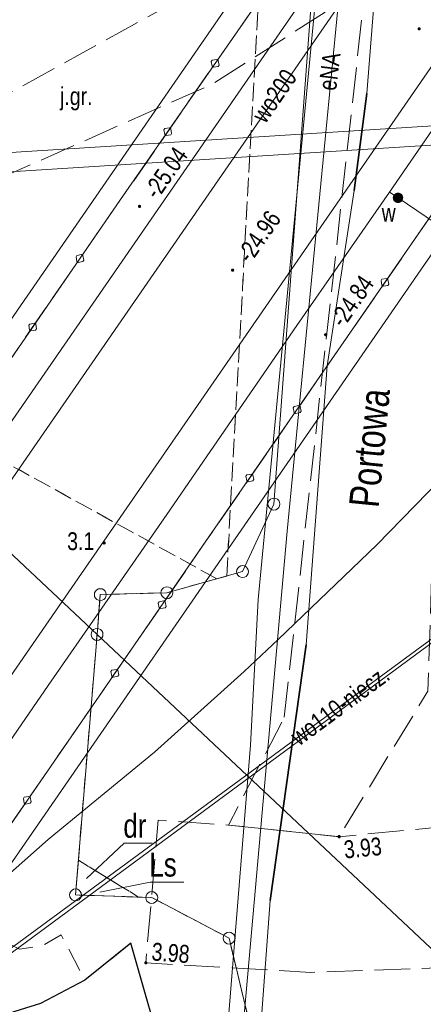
# Model space of a CAD drawing. Header units: metres. Extents: x 5450672 to 5451002, y 5973437 to 5973741.
# Tile 15 of 54: x 5450779 to 5450796, y 5973546 to 5973587. Entities that reach past the tile are written whole.
import ezdxf
from ezdxf.enums import TextEntityAlignment as Align

# ---------------------------------------------------------------- set-up
doc = ezdxf.new("R2010")
doc.units = ezdxf.units.M
for name, pattern in [('L_0_03', [1, 0.5, -0.5]), ('L_0_04', [1.5, 1, -0.5]), ('L_0_06', [2, 1.5, -0.5])]:
    doc.linetypes.add(name, pattern=pattern)
for name, color, linetype, lineweight in [('GELULI_O', 7, 'CONTINUOUS', 18), ('GEPPGD', 7, 'CONTINUOUS', 18), ('GESDZI', 7, 'CONTINUOUS', 18), ('GESKKL', 82, 'CONTINUOUS', 18), ('GESKKL_O', 82, 'CONTINUOUS', 18), ('GESUZY', 96, 'CONTINUOUS', 18), ('GESUZY_O', 96, 'CONTINUOUS', 18), ('GSLKBA', 7, 'CONTINUOUS', 18), ('GSLKRW', 7, 'CONTINUOUS', 25), ('GSPWPN', 7, 'CONTINUOUS', 13), ('GSPWPN_O', 7, 'CONTINUOUS', 13), ('GSPWPS', 7, 'CONTINUOUS', 13), ('GSPWPS_O', 7, 'CONTINUOUS', 13), ('GSSINK', 7, 'CONTINUOUS', 18), ('GSSKOA', 7, 'CONTINUOUS', 18), ('GSSKOA_O', 7, 'CONTINUOUS', 18), ('GSSKOD', 7, 'CONTINUOUS', 18), ('GULEPR', 1, 'CONTINUOUS', 18), ('GULEPR_O', 1, 'CONTINUOUS', 18), ('GULKPR', 36, 'CONTINUOUS', 18), ('GULLOB', 7, 'CONTINUOUS', 35), ('GULSPR', 7, 'CONTINUOUS', 18), ('GULWPR', 5, 'CONTINUOUS', 18), ('GULWPR_O', 5, 'CONTINUOUS', 18), ('GUPWZA', 5, 'CONTINUOUS', 18), ('GUPWZA_O', 5, 'CONTINUOUS', 18)]:
    doc.layers.add(name, color=color, linetype=linetype, lineweight=lineweight)
doc.styles.add('Arial', font='Arial.ttf')

msp = doc.modelspace()

# ---------------------------------------------------------------- hatches: boundary and pattern name
at = {"layer": 'GSPWPN', "linetype": 'Continuous', "lineweight": 13, "true_color": 0x000000}
for points in [[(5450795.917, 5973586.672), (5450795.921, 5973586.683), (5450795.928, 5973586.692), (5450795.938, 5973586.699), (5450795.948, 5973586.703), (5450795.96, 5973586.705), (5450795.972, 5973586.703), (5450795.982, 5973586.699), (5450795.992, 5973586.692), (5450795.999, 5973586.683), (5450796.003, 5973586.672), (5450796.005, 5973586.66), (5450796.003, 5973586.648), (5450795.999, 5973586.638), (5450795.992, 5973586.628), (5450795.982, 5973586.621), (5450795.972, 5973586.617), (5450795.96, 5973586.615), (5450795.948, 5973586.617), (5450795.938, 5973586.621), (5450795.928, 5973586.628), (5450795.921, 5973586.638), (5450795.917, 5973586.648), (5450795.915, 5973586.66)], [(5450782.677, 5973565.042), (5450782.681, 5973565.052), (5450782.688, 5973565.062), (5450782.697, 5973565.069), (5450782.708, 5973565.073), (5450782.72, 5973565.075), (5450782.732, 5973565.073), (5450782.742, 5973565.069), (5450782.752, 5973565.062), (5450782.759, 5973565.052), (5450782.763, 5973565.042), (5450782.765, 5973565.03), (5450782.763, 5973565.018), (5450782.759, 5973565.007), (5450782.752, 5973564.998), (5450782.742, 5973564.991), (5450782.732, 5973564.987), (5450782.72, 5973564.985), (5450782.708, 5973564.987), (5450782.697, 5973564.991), (5450782.688, 5973564.998), (5450782.681, 5973565.007), (5450782.677, 5973565.018), (5450782.675, 5973565.03)]]:
    msp.add_hatch(color=18, dxfattribs=at).paths.add_polyline_path(points)
at = {"layer": 'GSPWPS', "linetype": 'Continuous', "lineweight": 13, "true_color": 0x000000}
for points in [[(5450784.167, 5973579.202), (5450784.171, 5973579.213), (5450784.178, 5973579.222), (5450784.188, 5973579.229), (5450784.198, 5973579.233), (5450784.21, 5973579.235), (5450784.222, 5973579.233), (5450784.232, 5973579.229), (5450784.242, 5973579.222), (5450784.249, 5973579.213), (5450784.253, 5973579.202), (5450784.255, 5973579.19), (5450784.253, 5973579.178), (5450784.249, 5973579.168), (5450784.242, 5973579.158), (5450784.232, 5973579.151), (5450784.222, 5973579.147), (5450784.21, 5973579.145), (5450784.198, 5973579.147), (5450784.188, 5973579.151), (5450784.178, 5973579.158), (5450784.171, 5973579.168), (5450784.167, 5973579.178), (5450784.165, 5973579.19)], [(5450788.077, 5973576.522), (5450788.081, 5973576.532), (5450788.088, 5973576.542), (5450788.098, 5973576.549), (5450788.108, 5973576.553), (5450788.12, 5973576.555), (5450788.132, 5973576.553), (5450788.143, 5973576.549), (5450788.152, 5973576.542), (5450788.159, 5973576.532), (5450788.163, 5973576.522), (5450788.165, 5973576.51), (5450788.163, 5973576.498), (5450788.159, 5973576.487), (5450788.152, 5973576.478), (5450788.143, 5973576.471), (5450788.132, 5973576.467), (5450788.12, 5973576.465), (5450788.108, 5973576.467), (5450788.098, 5973576.471), (5450788.088, 5973576.478), (5450788.081, 5973576.487), (5450788.077, 5973576.498), (5450788.075, 5973576.51)], [(5450791.987, 5973573.802), (5450791.991, 5973573.812), (5450791.998, 5973573.822), (5450792.008, 5973573.829), (5450792.018, 5973573.833), (5450792.03, 5973573.835), (5450792.042, 5973573.833), (5450792.053, 5973573.829), (5450792.062, 5973573.822), (5450792.069, 5973573.812), (5450792.073, 5973573.802), (5450792.075, 5973573.79), (5450792.073, 5973573.778), (5450792.069, 5973573.768), (5450792.062, 5973573.758), (5450792.053, 5973573.751), (5450792.042, 5973573.747), (5450792.03, 5973573.745), (5450792.018, 5973573.747), (5450792.008, 5973573.751), (5450791.998, 5973573.758), (5450791.991, 5973573.768), (5450791.987, 5973573.778), (5450791.985, 5973573.79)], [(5450792.553, 5973552.686), (5450792.557, 5973552.696), (5450792.564, 5973552.706), (5450792.573, 5973552.713), (5450792.584, 5973552.717), (5450792.596, 5973552.719), (5450792.608, 5973552.717), (5450792.618, 5973552.713), (5450792.628, 5973552.706), (5450792.635, 5973552.696), (5450792.639, 5973552.686), (5450792.641, 5973552.674), (5450792.639, 5973552.662), (5450792.635, 5973552.651), (5450792.628, 5973552.642), (5450792.618, 5973552.635), (5450792.608, 5973552.631), (5450792.596, 5973552.629), (5450792.584, 5973552.631), (5450792.573, 5973552.635), (5450792.564, 5973552.642), (5450792.557, 5973552.651), (5450792.553, 5973552.662), (5450792.551, 5973552.674)], [(5450784.427, 5973547.377), (5450784.431, 5973547.388), (5450784.438, 5973547.397), (5450784.448, 5973547.404), (5450784.458, 5973547.408), (5450784.47, 5973547.41), (5450784.482, 5973547.408), (5450784.493, 5973547.404), (5450784.502, 5973547.397), (5450784.509, 5973547.388), (5450784.513, 5973547.377), (5450784.515, 5973547.365), (5450784.513, 5973547.353), (5450784.509, 5973547.343), (5450784.502, 5973547.333), (5450784.493, 5973547.326), (5450784.482, 5973547.322), (5450784.47, 5973547.32), (5450784.458, 5973547.322), (5450784.448, 5973547.326), (5450784.438, 5973547.333), (5450784.431, 5973547.343), (5450784.427, 5973547.353), (5450784.425, 5973547.365)]]:
    msp.add_hatch(color=18, dxfattribs=at).paths.add_polyline_path(points)
at = {"layer": 'GUPWZA', "linetype": 'Continuous', "lineweight": 18, "true_color": 0x0000ff}
msp.add_hatch(color=5, dxfattribs=at).paths.add_polyline_path([(5450794.877, 5973579.602), (5450794.897, 5973579.65), (5450794.929, 5973579.691), (5450794.97, 5973579.723), (5450795.018, 5973579.743), (5450795.07, 5973579.75), (5450795.122, 5973579.743), (5450795.17, 5973579.723), (5450795.211, 5973579.691), (5450795.243, 5973579.65), (5450795.263, 5973579.602), (5450795.27, 5973579.55), (5450795.263, 5973579.498), (5450795.243, 5973579.45), (5450795.211, 5973579.409), (5450795.17, 5973579.377), (5450795.122, 5973579.357), (5450795.07, 5973579.35), (5450795.018, 5973579.357), (5450794.97, 5973579.377), (5450794.929, 5973579.409), (5450794.897, 5973579.45), (5450794.877, 5973579.498), (5450794.87, 5973579.55)])

# ---------------------------------------------------------------- linework, layer by layer
at = {"layer": 'GEPPGD', "color": 7, "linetype": 'Continuous', "lineweight": 18, "flags": 128}
for points in [[(5450789.855, 5973566.915), (5450789.933, 5973566.903), (5450790.002, 5973566.867), (5450790.058, 5973566.812), (5450790.093, 5973566.742), (5450790.105, 5973566.665), (5450790.093, 5973566.588), (5450790.058, 5973566.518), (5450790.002, 5973566.463), (5450789.933, 5973566.427), (5450789.855, 5973566.415), (5450789.778, 5973566.427), (5450789.709, 5973566.463), (5450789.653, 5973566.518), (5450789.618, 5973566.588), (5450789.605, 5973566.665), (5450789.618, 5973566.742), (5450789.653, 5973566.812), (5450789.709, 5973566.867), (5450789.778, 5973566.903)], [(5450788.535, 5973564.077), (5450788.612, 5973564.064), (5450788.682, 5973564.029), (5450788.737, 5973563.973), (5450788.773, 5973563.904), (5450788.785, 5973563.827), (5450788.773, 5973563.749), (5450788.737, 5973563.68), (5450788.682, 5973563.624), (5450788.612, 5973563.589), (5450788.535, 5973563.577), (5450788.458, 5973563.589), (5450788.388, 5973563.624), (5450788.333, 5973563.68), (5450788.297, 5973563.749), (5450788.285, 5973563.827), (5450788.297, 5973563.904), (5450788.333, 5973563.973), (5450788.388, 5973564.029), (5450788.458, 5973564.064)], [(5450782.56, 5973563.107), (5450782.638, 5973563.095), (5450782.707, 5973563.06), (5450782.763, 5973563.004), (5450782.798, 5973562.935), (5450782.81, 5973562.857), (5450782.798, 5973562.78), (5450782.763, 5973562.71), (5450782.707, 5973562.655), (5450782.638, 5973562.62), (5450782.56, 5973562.607), (5450782.483, 5973562.62), (5450782.413, 5973562.655), (5450782.358, 5973562.71), (5450782.322, 5973562.78), (5450782.31, 5973562.857), (5450782.322, 5973562.935), (5450782.358, 5973563.004), (5450782.413, 5973563.06), (5450782.483, 5973563.095)], [(5450785.359, 5973563.186), (5450785.436, 5973563.174), (5450785.506, 5973563.139), (5450785.561, 5973563.083), (5450785.597, 5973563.014), (5450785.609, 5973562.936), (5450785.597, 5973562.859), (5450785.561, 5973562.79), (5450785.506, 5973562.734), (5450785.436, 5973562.699), (5450785.359, 5973562.686), (5450785.282, 5973562.699), (5450785.212, 5973562.734), (5450785.157, 5973562.79), (5450785.121, 5973562.859), (5450785.109, 5973562.936), (5450785.121, 5973563.014), (5450785.157, 5973563.083), (5450785.212, 5973563.139), (5450785.282, 5973563.174)], [(5450782.422, 5973561.433), (5450782.499, 5973561.421), (5450782.569, 5973561.386), (5450782.624, 5973561.33), (5450782.66, 5973561.261), (5450782.672, 5973561.183), (5450782.66, 5973561.106), (5450782.624, 5973561.036), (5450782.569, 5973560.981), (5450782.499, 5973560.946), (5450782.422, 5973560.933), (5450782.345, 5973560.946), (5450782.275, 5973560.981), (5450782.22, 5973561.036), (5450782.184, 5973561.106), (5450782.172, 5973561.183), (5450782.184, 5973561.261), (5450782.22, 5973561.33), (5450782.275, 5973561.386), (5450782.345, 5973561.421)], [(5450781.517, 5973550.473), (5450781.594, 5973550.461), (5450781.664, 5973550.426), (5450781.719, 5973550.37), (5450781.754, 5973550.301), (5450781.767, 5973550.223), (5450781.754, 5973550.146), (5450781.719, 5973550.076), (5450781.664, 5973550.021), (5450781.594, 5973549.986), (5450781.517, 5973549.973), (5450781.439, 5973549.986), (5450781.37, 5973550.021), (5450781.314, 5973550.076), (5450781.279, 5973550.146), (5450781.267, 5973550.223), (5450781.279, 5973550.301), (5450781.314, 5973550.37), (5450781.37, 5973550.426), (5450781.439, 5973550.461)], [(5450784.721, 5973550.364), (5450784.798, 5973550.352), (5450784.868, 5973550.316), (5450784.923, 5973550.261), (5450784.959, 5973550.191), (5450784.971, 5973550.114), (5450784.959, 5973550.037), (5450784.923, 5973549.967), (5450784.868, 5973549.912), (5450784.798, 5973549.876), (5450784.721, 5973549.864), (5450784.644, 5973549.876), (5450784.574, 5973549.912), (5450784.519, 5973549.967), (5450784.483, 5973550.037), (5450784.471, 5973550.114), (5450784.483, 5973550.191), (5450784.519, 5973550.261), (5450784.574, 5973550.316), (5450784.644, 5973550.352)], [(5450787.97, 5973548.655), (5450788.048, 5973548.643), (5450788.117, 5973548.607), (5450788.173, 5973548.552), (5450788.208, 5973548.482), (5450788.22, 5973548.405), (5450788.208, 5973548.328), (5450788.173, 5973548.258), (5450788.117, 5973548.203), (5450788.048, 5973548.167), (5450787.97, 5973548.155), (5450787.893, 5973548.167), (5450787.823, 5973548.203), (5450787.768, 5973548.258), (5450787.733, 5973548.328), (5450787.72, 5973548.405), (5450787.733, 5973548.482), (5450787.768, 5973548.552), (5450787.823, 5973548.607), (5450787.893, 5973548.643)]]:
    msp.add_lwpolyline(points, close=True, dxfattribs=at)
at = {"layer": 'GESDZI', "color": 7, "linetype": 'Continuous', "lineweight": 18, "flags": 128}
for points in [[(5450806.757, 5973619.962), (5450807.476, 5973601.576), (5450804.489, 5973565.678), (5450804.949, 5973563.9), (5450805.731, 5973563.546), (5450804.932, 5973547.151), (5450803.426, 5973546.641), (5450801.9, 5973543.997), (5450801.807, 5973542.931), (5450782.422, 5973561.183), (5450782.56, 5973562.857), (5450785.359, 5973562.936), (5450788.535, 5973563.827), (5450789.855, 5973566.665), (5450791.886, 5973593.932), (5450794.306, 5973621.611)], [(5450789.855, 5973566.665), (5450791.886, 5973593.932)], [(5450753.089, 5973588.792), (5450782.422, 5973561.183)], [(5450782.422, 5973561.183), (5450753.089, 5973588.792)], [(5450788.535, 5973563.827), (5450789.855, 5973566.665)], [(5450785.359, 5973562.936), (5450788.535, 5973563.827)], [(5450782.422, 5973561.183), (5450782.56, 5973562.857)], [(5450782.56, 5973562.857), (5450785.359, 5973562.936)], [(5450782.422, 5973561.183), (5450781.517, 5973550.223)], [(5450781.517, 5973550.223), (5450782.422, 5973561.183)], [(5450801.807, 5973542.931), (5450782.422, 5973561.183)], [(5450781.517, 5973550.223), (5450784.721, 5973550.114)], [(5450784.721, 5973550.114), (5450781.517, 5973550.223)], [(5450784.721, 5973550.114), (5450787.97, 5973548.405)], [(5450787.97, 5973548.405), (5450784.721, 5973550.114)], [(5450787.97, 5973548.405), (5450788.877, 5973544.629)], [(5450788.877, 5973544.629), (5450787.97, 5973548.405)]]:
    msp.add_lwpolyline(points, dxfattribs=at)
at = {"layer": 'GESKKL', "color": 82, "linetype": 'L_0_06', "lineweight": 18, "flags": 128}
msp.add_lwpolyline([(5450781.517, 5973550.223), (5450781.637, 5973551.686), (5450784.169, 5973550.133)], close=True, dxfattribs=at)
at = {"layer": 'GESKKL_O', "color": 82, "linetype": 'Continuous', "lineweight": 13, "flags": 128}
msp.add_lwpolyline([(5450782.538, 5973550.339), (5450784.648, 5973550.767), (5450786.068, 5973550.767)], dxfattribs=at)
at = {"layer": 'GESUZY', "color": 96, "linetype": 'L_0_03', "lineweight": 18, "flags": 128}
for points in [[(5450787.87, 5973563.64), (5450792.79, 5973653.283)], [(5450792.79, 5973653.283), (5450787.87, 5973563.64)], [(5450769.279, 5973573.554), (5450787.455, 5973563.524)], [(5450787.455, 5973563.524), (5450769.279, 5973573.554)], [(5450787.455, 5973563.524), (5450785.359, 5973562.936)], [(5450785.359, 5973562.936), (5450787.455, 5973563.524)], [(5450787.455, 5973563.524), (5450787.87, 5973563.64)], [(5450787.87, 5973563.64), (5450787.455, 5973563.524)], [(5450782.56, 5973562.857), (5450782.422, 5973561.183)], [(5450782.422, 5973561.183), (5450782.56, 5973562.857)], [(5450785.359, 5973562.936), (5450782.56, 5973562.857)], [(5450782.56, 5973562.857), (5450785.359, 5973562.936)], [(5450782.422, 5973561.183), (5450781.637, 5973551.686)], [(5450781.637, 5973551.686), (5450782.422, 5973561.183)], [(5450781.517, 5973550.223), (5450781.637, 5973551.686)], [(5450781.637, 5973551.686), (5450784.169, 5973550.133)], [(5450784.169, 5973550.133), (5450781.517, 5973550.223)], [(5450784.169, 5973550.133), (5450784.721, 5973550.114)], [(5450784.721, 5973550.114), (5450784.169, 5973550.133)], [(5450784.721, 5973550.114), (5450787.97, 5973548.405)], [(5450787.97, 5973548.405), (5450784.721, 5973550.114)], [(5450787.97, 5973548.405), (5450788.877, 5973544.629)], [(5450788.877, 5973544.629), (5450787.97, 5973548.405)]]:
    msp.add_lwpolyline(points, dxfattribs=at)
msp.add_lwpolyline([(5450781.517, 5973550.223), (5450781.637, 5973551.686), (5450784.169, 5973550.133)], close=True, dxfattribs=at)
at = {"layer": 'GESUZY_O', "color": 96, "linetype": 'Continuous', "lineweight": 13, "flags": 128}
msp.add_lwpolyline([(5450781.974, 5973550.92), (5450783.558, 5973552.4), (5450784.738, 5973552.4)], dxfattribs=at)
at = {"layer": 'GSLKBA', "color": 7, "linetype": 'Continuous', "lineweight": 18, "flags": 128}
for points in [[(5450840.33, 5973661.97), (5450834.65, 5973653.74), (5450828.99, 5973645.53), (5450823.28, 5973637.27), (5450817.62, 5973629.05), (5450811.93, 5973620.82), (5450806.24, 5973612.58), (5450800.57, 5973604.34), (5450794.91, 5973596.12), (5450789.24, 5973587.88), (5450783.54, 5973579.66), (5450777.88, 5973571.45), (5450772.2, 5973563.2), (5450766.52, 5973554.96), (5450760.82, 5973546.72), (5450755.17, 5973538.49), (5450749.5, 5973530.31), (5450737.66, 5973514.64), (5450732.736, 5973508.76)], [(5450742.38, 5973503.004), (5450746.3, 5973507.68), (5450752.58, 5973515.69), (5450758.55, 5973523.94), (5450764.29, 5973532.18), (5450769.97, 5973540.41), (5450775.66, 5973548.65), (5450781.33, 5973556.88), (5450787, 5973565.1), (5450792.67, 5973573.31), (5450798.36, 5973581.56), (5450804.06, 5973589.82), (5450809.71, 5973598.04), (5450815.4, 5973606.29), (5450821.08, 5973614.52), (5450826.76, 5973622.77), (5450832.42, 5973630.97), (5450838.11, 5973639.2)]]:
    msp.add_lwpolyline(points, dxfattribs=at)
for points in [[(5450787.459, 5973585.371), (5450787.514, 5973585.333), (5450787.55, 5973585.136), (5450787.512, 5973585.081), (5450787.315, 5973585.045), (5450787.26, 5973585.083), (5450787.224, 5973585.28), (5450787.262, 5973585.335)], [(5450787.459, 5973585.371), (5450787.514, 5973585.333), (5450787.55, 5973585.136), (5450787.512, 5973585.081), (5450787.315, 5973585.045), (5450787.26, 5973585.083), (5450787.224, 5973585.28), (5450787.262, 5973585.335)], [(5450785.465, 5973582.495), (5450785.52, 5973582.457), (5450785.556, 5973582.26), (5450785.518, 5973582.205), (5450785.321, 5973582.169), (5450785.266, 5973582.207), (5450785.23, 5973582.404), (5450785.268, 5973582.459)], [(5450785.465, 5973582.495), (5450785.52, 5973582.457), (5450785.556, 5973582.26), (5450785.518, 5973582.205), (5450785.321, 5973582.169), (5450785.266, 5973582.207), (5450785.23, 5973582.404), (5450785.268, 5973582.459)], [(5450781.775, 5973577.159), (5450781.83, 5973577.121), (5450781.866, 5973576.924), (5450781.828, 5973576.869), (5450781.632, 5973576.833), (5450781.576, 5973576.871), (5450781.54, 5973577.068), (5450781.578, 5973577.123)], [(5450781.775, 5973577.159), (5450781.83, 5973577.121), (5450781.866, 5973576.924), (5450781.828, 5973576.869), (5450781.632, 5973576.833), (5450781.576, 5973576.871), (5450781.54, 5973577.068), (5450781.578, 5973577.123)], [(5450794.45, 5973575.831), (5450794.395, 5973575.869), (5450794.358, 5973576.066), (5450794.396, 5973576.121), (5450794.593, 5973576.157), (5450794.648, 5973576.119), (5450794.684, 5973575.923), (5450794.646, 5973575.867)], [(5450794.45, 5973575.831), (5450794.395, 5973575.869), (5450794.358, 5973576.066), (5450794.396, 5973576.121), (5450794.593, 5973576.157), (5450794.648, 5973576.119), (5450794.684, 5973575.923), (5450794.646, 5973575.867)], [(5450779.788, 5973574.277), (5450779.844, 5973574.239), (5450779.88, 5973574.042), (5450779.842, 5973573.987), (5450779.645, 5973573.951), (5450779.59, 5973573.989), (5450779.554, 5973574.186), (5450779.592, 5973574.241)], [(5450779.788, 5973574.277), (5450779.844, 5973574.239), (5450779.88, 5973574.042), (5450779.842, 5973573.987), (5450779.645, 5973573.951), (5450779.59, 5973573.989), (5450779.554, 5973574.186), (5450779.592, 5973574.241)], [(5450790.758, 5973570.482), (5450790.702, 5973570.52), (5450790.666, 5973570.717), (5450790.705, 5973570.772), (5450790.901, 5973570.808), (5450790.956, 5973570.77), (5450790.993, 5973570.573), (5450790.954, 5973570.518)], [(5450790.758, 5973570.482), (5450790.702, 5973570.52), (5450790.666, 5973570.717), (5450790.705, 5973570.772), (5450790.901, 5973570.808), (5450790.956, 5973570.77), (5450790.993, 5973570.573), (5450790.954, 5973570.518)], [(5450788.769, 5973567.602), (5450788.714, 5973567.64), (5450788.677, 5973567.837), (5450788.716, 5973567.892), (5450788.912, 5973567.928), (5450788.968, 5973567.89), (5450789.004, 5973567.693), (5450788.965, 5973567.638)], [(5450788.769, 5973567.602), (5450788.714, 5973567.64), (5450788.677, 5973567.837), (5450788.716, 5973567.892), (5450788.912, 5973567.928), (5450788.968, 5973567.89), (5450789.004, 5973567.693), (5450788.965, 5973567.638)], [(5450785.087, 5973562.267), (5450785.032, 5973562.305), (5450784.996, 5973562.502), (5450785.034, 5973562.557), (5450785.23, 5973562.594), (5450785.286, 5973562.556), (5450785.322, 5973562.359), (5450785.284, 5973562.304)], [(5450785.087, 5973562.267), (5450785.032, 5973562.305), (5450784.996, 5973562.502), (5450785.034, 5973562.557), (5450785.23, 5973562.594), (5450785.286, 5973562.556), (5450785.322, 5973562.359), (5450785.284, 5973562.304)], [(5450783.1, 5973559.386), (5450783.044, 5973559.424), (5450783.008, 5973559.621), (5450783.046, 5973559.676), (5450783.243, 5973559.713), (5450783.298, 5973559.675), (5450783.334, 5973559.478), (5450783.296, 5973559.423)], [(5450783.1, 5973559.386), (5450783.044, 5973559.424), (5450783.008, 5973559.621), (5450783.046, 5973559.676), (5450783.243, 5973559.713), (5450783.298, 5973559.675), (5450783.334, 5973559.478), (5450783.296, 5973559.423)], [(5450779.416, 5973554.043), (5450779.361, 5973554.081), (5450779.325, 5973554.278), (5450779.363, 5973554.333), (5450779.56, 5973554.369), (5450779.615, 5973554.331), (5450779.651, 5973554.134), (5450779.613, 5973554.079)], [(5450779.416, 5973554.043), (5450779.361, 5973554.081), (5450779.325, 5973554.278), (5450779.363, 5973554.333), (5450779.56, 5973554.369), (5450779.615, 5973554.331), (5450779.651, 5973554.134), (5450779.613, 5973554.079)]]:
    msp.add_lwpolyline(points, close=True, dxfattribs=at)
at = {"layer": 'GSLKRW', "color": 7, "linetype": 'Continuous', "lineweight": 25, "flags": 128}
msp.add_lwpolyline([(5450785.39, 5973542.76), (5450783.84, 5973548.19), (5450781.91, 5973546.64), (5450780.04, 5973545.66), (5450778.32, 5973545.13)], dxfattribs=at)
at = {"layer": 'GSPWPN', "color": 7, "linetype": 'Continuous', "lineweight": 13, "flags": 128}
for points in [[(5450795.917, 5973586.672), (5450795.921, 5973586.683), (5450795.928, 5973586.692), (5450795.938, 5973586.699), (5450795.948, 5973586.703), (5450795.96, 5973586.705), (5450795.972, 5973586.703), (5450795.982, 5973586.699), (5450795.992, 5973586.692), (5450795.999, 5973586.683), (5450796.003, 5973586.672), (5450796.005, 5973586.66), (5450796.003, 5973586.648), (5450795.999, 5973586.638), (5450795.992, 5973586.628), (5450795.982, 5973586.621), (5450795.972, 5973586.617), (5450795.96, 5973586.615), (5450795.948, 5973586.617), (5450795.938, 5973586.621), (5450795.928, 5973586.628), (5450795.921, 5973586.638), (5450795.917, 5973586.648), (5450795.915, 5973586.66)], [(5450782.677, 5973565.042), (5450782.681, 5973565.052), (5450782.688, 5973565.062), (5450782.697, 5973565.069), (5450782.708, 5973565.073), (5450782.72, 5973565.075), (5450782.732, 5973565.073), (5450782.742, 5973565.069), (5450782.752, 5973565.062), (5450782.759, 5973565.052), (5450782.763, 5973565.042), (5450782.765, 5973565.03), (5450782.763, 5973565.018), (5450782.759, 5973565.007), (5450782.752, 5973564.998), (5450782.742, 5973564.991), (5450782.732, 5973564.987), (5450782.72, 5973564.985), (5450782.708, 5973564.987), (5450782.697, 5973564.991), (5450782.688, 5973564.998), (5450782.681, 5973565.007), (5450782.677, 5973565.018), (5450782.675, 5973565.03)]]:
    msp.add_lwpolyline(points, close=True, dxfattribs=at)
at = {"layer": 'GSPWPS', "color": 7, "linetype": 'Continuous', "lineweight": 13, "flags": 128}
for points in [[(5450784.167, 5973579.202), (5450784.171, 5973579.213), (5450784.178, 5973579.222), (5450784.188, 5973579.229), (5450784.198, 5973579.233), (5450784.21, 5973579.235), (5450784.222, 5973579.233), (5450784.232, 5973579.229), (5450784.242, 5973579.222), (5450784.249, 5973579.213), (5450784.253, 5973579.202), (5450784.255, 5973579.19), (5450784.253, 5973579.178), (5450784.249, 5973579.168), (5450784.242, 5973579.158), (5450784.232, 5973579.151), (5450784.222, 5973579.147), (5450784.21, 5973579.145), (5450784.198, 5973579.147), (5450784.188, 5973579.151), (5450784.178, 5973579.158), (5450784.171, 5973579.168), (5450784.167, 5973579.178), (5450784.165, 5973579.19)], [(5450788.077, 5973576.522), (5450788.081, 5973576.532), (5450788.088, 5973576.542), (5450788.098, 5973576.549), (5450788.108, 5973576.553), (5450788.12, 5973576.555), (5450788.132, 5973576.553), (5450788.143, 5973576.549), (5450788.152, 5973576.542), (5450788.159, 5973576.532), (5450788.163, 5973576.522), (5450788.165, 5973576.51), (5450788.163, 5973576.498), (5450788.159, 5973576.487), (5450788.152, 5973576.478), (5450788.143, 5973576.471), (5450788.132, 5973576.467), (5450788.12, 5973576.465), (5450788.108, 5973576.467), (5450788.098, 5973576.471), (5450788.088, 5973576.478), (5450788.081, 5973576.487), (5450788.077, 5973576.498), (5450788.075, 5973576.51)], [(5450791.987, 5973573.802), (5450791.991, 5973573.812), (5450791.998, 5973573.822), (5450792.008, 5973573.829), (5450792.018, 5973573.833), (5450792.03, 5973573.835), (5450792.042, 5973573.833), (5450792.053, 5973573.829), (5450792.062, 5973573.822), (5450792.069, 5973573.812), (5450792.073, 5973573.802), (5450792.075, 5973573.79), (5450792.073, 5973573.778), (5450792.069, 5973573.768), (5450792.062, 5973573.758), (5450792.053, 5973573.751), (5450792.042, 5973573.747), (5450792.03, 5973573.745), (5450792.018, 5973573.747), (5450792.008, 5973573.751), (5450791.998, 5973573.758), (5450791.991, 5973573.768), (5450791.987, 5973573.778), (5450791.985, 5973573.79)], [(5450792.553, 5973552.686), (5450792.557, 5973552.696), (5450792.564, 5973552.706), (5450792.573, 5973552.713), (5450792.584, 5973552.717), (5450792.596, 5973552.719), (5450792.608, 5973552.717), (5450792.618, 5973552.713), (5450792.628, 5973552.706), (5450792.635, 5973552.696), (5450792.639, 5973552.686), (5450792.641, 5973552.674), (5450792.639, 5973552.662), (5450792.635, 5973552.651), (5450792.628, 5973552.642), (5450792.618, 5973552.635), (5450792.608, 5973552.631), (5450792.596, 5973552.629), (5450792.584, 5973552.631), (5450792.573, 5973552.635), (5450792.564, 5973552.642), (5450792.557, 5973552.651), (5450792.553, 5973552.662), (5450792.551, 5973552.674)], [(5450784.427, 5973547.377), (5450784.431, 5973547.388), (5450784.438, 5973547.397), (5450784.448, 5973547.404), (5450784.458, 5973547.408), (5450784.47, 5973547.41), (5450784.482, 5973547.408), (5450784.493, 5973547.404), (5450784.502, 5973547.397), (5450784.509, 5973547.388), (5450784.513, 5973547.377), (5450784.515, 5973547.365), (5450784.513, 5973547.353), (5450784.509, 5973547.343), (5450784.502, 5973547.333), (5450784.493, 5973547.326), (5450784.482, 5973547.322), (5450784.47, 5973547.32), (5450784.458, 5973547.322), (5450784.448, 5973547.326), (5450784.438, 5973547.333), (5450784.431, 5973547.343), (5450784.427, 5973547.353), (5450784.425, 5973547.365)]]:
    msp.add_lwpolyline(points, close=True, dxfattribs=at)
at = {"layer": 'GSSINK', "color": 7, "linetype": 'Continuous', "lineweight": 18, "flags": 128}
msp.add_lwpolyline([(5450898.152, 5973724.595), (5450895.74, 5973721.1), (5450888.37, 5973710.41), (5450864.3, 5973675.5), (5450848.97, 5973653.28), (5450825.56, 5973619.34), (5450800.71, 5973583.31), (5450779.56, 5973552.63), (5450763.23, 5973528.96), (5450755.93, 5973518.6), (5450744.27, 5973503.7), (5450743.237, 5973502.493), (5450731.904, 5973509.257), (5450733.85, 5973511.51), (5450743.62, 5973523.84), (5450753.2, 5973537.31), (5450769.65, 5973561.17), (5450790.4, 5973591.26), (5450815.86, 5973628.18), (5450837.29, 5973659.24), (5450849.91, 5973677.54), (5450875.1, 5973714.07), (5450885.68, 5973729.4), (5450890.128, 5973735.85)], close=True, dxfattribs=at)
at = {"layer": 'GSSKOA', "color": 7, "linetype": 'L_0_06', "lineweight": 18, "flags": 128}
for points in [[(5450732.736, 5973508.76), (5450737.66, 5973514.64), (5450749.5, 5973530.31), (5450755.17, 5973538.49), (5450760.82, 5973546.72), (5450766.52, 5973554.96), (5450772.2, 5973563.2), (5450777.88, 5973571.45), (5450783.54, 5973579.66), (5450789.24, 5973587.88), (5450794.91, 5973596.12), (5450800.57, 5973604.34), (5450806.24, 5973612.58), (5450811.93, 5973620.82), (5450817.62, 5973629.05), (5450823.28, 5973637.27), (5450828.99, 5973645.53), (5450834.65, 5973653.74), (5450840.33, 5973661.97), (5450846, 5973670.19), (5450851.68, 5973678.41), (5450857.36, 5973686.66), (5450863.04, 5973694.89), (5450868.71, 5973703.12), (5450874.38, 5973711.36), (5450880.05, 5973719.59), (5450886, 5973727.66), (5450889.17, 5973732.44), (5450890.749, 5973734.979), (5450897.56, 5973725.426), (5450894.88, 5973721.54), (5450889.21, 5973713.32), (5450883.53, 5973705.06), (5450877.87, 5973696.85), (5450872.16, 5973688.6), (5450866.48, 5973680.36), (5450860.82, 5973672.13), (5450855.15, 5973663.92), (5450843.79, 5973647.45), (5450838.11, 5973639.2), (5450832.42, 5973630.97), (5450826.76, 5973622.77), (5450821.08, 5973614.52), (5450815.4, 5973606.29), (5450809.71, 5973598.04), (5450804.06, 5973589.82), (5450798.36, 5973581.56), (5450792.67, 5973573.31), (5450787, 5973565.1), (5450781.33, 5973556.88), (5450775.66, 5973548.65), (5450769.97, 5973540.41), (5450764.29, 5973532.18), (5450758.55, 5973523.94), (5450752.58, 5973515.69), (5450746.3, 5973507.68), (5450742.38, 5973503.004)], [(5450764.06, 5973551.26), (5450766.17, 5973548.65), (5450768.08, 5973546.96), (5450769.88, 5973545.8), (5450771.69, 5973545.18), (5450773.8, 5973544.71), (5450775.69, 5973544.73), (5450778.32, 5973545.13), (5450780.04, 5973545.66), (5450781.91, 5973546.64), (5450783.84, 5973548.19), (5450785.39, 5973542.76), (5450784.25, 5973542.04), (5450782.73, 5973540.74), (5450781.31, 5973539.21), (5450779.83, 5973536.65), (5450779.03, 5973534.78), (5450778.64, 5973533.02), (5450778.49, 5973530.51), (5450778.76, 5973528.02), (5450779.35, 5973526.09), (5450778.08, 5973528.7), (5450775.72, 5973533.31), (5450770.97, 5973541.16), (5450767.83, 5973545.79), (5450765.12, 5973549.59)]]:
    msp.add_lwpolyline(points, close=True, dxfattribs=at)
for points in [[(5450801.37, 5973633.37), (5450799.46, 5973613.22), (5450797.39, 5973590.05), (5450796.32, 5973558.79), (5450792.596, 5973552.674), (5450787.944, 5973553.161), (5450790.29, 5973557.7)], [(5450768.795, 5973578.467), (5450787.116, 5973588.578), (5450794.687, 5973594.408)], [(5450793.696, 5973588.44), (5450787.282, 5973584.341), (5450770.354, 5973576.812), (5450768.795, 5973578.467)], [(5450790.29, 5973557.7), (5450793.696, 5973588.44)], [(5450848.5, 5973565.78), (5450818.869, 5973556.577), (5450809.007, 5973554.151), (5450800.344, 5973552.487), (5450800.349, 5973553.412), (5450792.596, 5973552.674), (5450787.944, 5973553.161), (5450784.991, 5973553.369), (5450784.47, 5973547.365), (5450791.404, 5973546.965), (5450800.158, 5973547.281), (5450809.927, 5973548.573), (5450820.141, 5973550.811), (5450852.565, 5973560.93)]]:
    msp.add_lwpolyline(points, dxfattribs=at)
at = {"layer": 'GSSKOD', "color": 7, "linetype": 'L_0_04', "lineweight": 18, "flags": 128}
msp.add_lwpolyline([(5450780.04, 5973545.66), (5450778.32, 5973545.13), (5450773.14, 5973555.37), (5450765.64, 5973570.07), (5450767.58, 5973572.35), (5450768.96, 5973573.78), (5450770.5, 5973572.34), (5450769.18, 5973570.93), (5450768.65, 5973570.25), (5450768.3, 5973569.5), (5450768.19, 5973568.52), (5450774.46, 5973556.2), (5450778.17, 5973548.85), (5450778.54, 5973548.26), (5450779.17, 5973547.94), (5450780.12, 5973548.08), (5450780.92, 5973548.54), (5450781.91, 5973546.64)], close=True, dxfattribs=at)
at = {"layer": 'GULEPR', "color": 1, "linetype": 'Continuous', "lineweight": 18, "flags": 128}
for points in [[(5450739.328, 5973504.825), (5450739.51, 5973505.03), (5450748.75, 5973516.53), (5450757.42, 5973528.46), (5450895.375, 5973728.49)], [(5450768.678, 5973711.189), (5450772.908, 5973696.938), (5450797.334, 5973654.63), (5450796.973, 5973644.046), (5450789.189, 5973562.645), (5450788.871, 5973556.523), (5450786.887, 5973531.878)], [(5450787.842, 5973536.657), (5450790.408, 5973565.53), (5450792.8, 5973590.277), (5450795.548, 5973633.591)], [(5450796.084, 5973613.559), (5450794.686, 5973596.112), (5450794.524, 5973593.687), (5450793.759, 5973583.932), (5450793.224, 5973579.855), (5450792.092, 5973572.48), (5450791.203, 5973560.751), (5450789.696, 5973549.984), (5450788.768, 5973537.514), (5450788.544, 5973535.166), (5450788.109, 5973533.213), (5450788.204, 5973531.636), (5450788.258, 5973525.845), (5450787.661, 5973511.192), (5450785.255, 5973472.718), (5450785.21, 5973471.106), (5450784.165, 5973458.521), (5450783.218, 5973437.91)]]:
    msp.add_lwpolyline(points, dxfattribs=at)
at = {"layer": 'GULKPR', "color": 36, "linetype": 'Continuous', "lineweight": 18, "flags": 128}
for points in [[(5450891.64, 5973733.729), (5450864.09, 5973693.78), (5450752.44, 5973531.9), (5450743.95, 5973520.2), (5450734.89, 5973508.94), (5450734.04, 5973507.982)], [(5450801.05, 5973610.78), (5450800.34, 5973604.75), (5450799.54, 5973598.87), (5450798.85, 5973586.74), (5450797.54, 5973571.72), (5450797.54, 5973569.5), (5450797.39, 5973568.25), (5450794.18, 5973564.95), (5450790.04, 5973560.97), (5450788.6, 5973559.62), (5450784.83, 5973556.23), (5450780.37, 5973552.56), (5450773.38, 5973546.37), (5450768.61, 5973542.37), (5450755.32, 5973531.34), (5450754.55, 5973530.24)], [(5450751.268, 5973579.714), (5450820.505, 5973584.097)], [(5450820.557, 5973583.298), (5450751.104, 5973578.895)]]:
    msp.add_lwpolyline(points, dxfattribs=at)
at = {"layer": 'GULLOB', "color": 7, "linetype": 'Continuous', "lineweight": 35, "flags": 128}
for points in [[(5450793.759, 5973583.932), (5450793.224, 5973579.855)], [(5450791.203, 5973560.751), (5450789.696, 5973549.984)]]:
    msp.add_lwpolyline(points, dxfattribs=at)
at = {"layer": 'GULSPR', "color": 7, "linetype": 'Continuous', "lineweight": 18, "flags": 128}
msp.add_lwpolyline([(5450783.218, 5973437.91), (5450784.165, 5973458.521), (5450785.21, 5973471.106), (5450785.255, 5973472.718), (5450787.661, 5973511.192), (5450788.258, 5973525.845), (5450788.204, 5973531.636), (5450788.109, 5973533.213), (5450788.544, 5973535.166), (5450788.768, 5973537.514), (5450789.696, 5973549.984), (5450791.203, 5973560.751), (5450792.092, 5973572.48), (5450793.224, 5973579.855), (5450793.759, 5973583.932), (5450794.524, 5973593.687), (5450794.686, 5973596.112), (5450796.084, 5973613.559)], dxfattribs=at)
at = {"layer": 'GULWPR', "color": 5, "linetype": 'Continuous', "lineweight": 18, "flags": 128}
for points in [[(5450794.71, 5973579.79), (5450799.5, 5973586.75), (5450802.45, 5973591.02), (5450805.93, 5973596.08), (5450810.82, 5973603.13), (5450814.92, 5973609.11), (5450818.7, 5973614.61), (5450822.55, 5973620.15), (5450827.8, 5973627.78), (5450830.5, 5973631.69), (5450834.43, 5973637.34), (5450836.1, 5973639.92), (5450840.83, 5973646.66), (5450845.49, 5973653.46), (5450851.15, 5973661.65), (5450857.09, 5973670.18), (5450863.91, 5973680.13), (5450866.28, 5973683.56), (5450870.41, 5973689.58), (5450873.93, 5973694.68), (5450877.4, 5973699.68), (5450887.25, 5973713.73), (5450890.91, 5973719.34)], [(5450832.09, 5973644.9), (5450830.48, 5973642.59), (5450824.5, 5973633.92), (5450819.82, 5973627.13), (5450814.66, 5973619.65), (5450812.1, 5973615.93), (5450808.77, 5973611.11), (5450806.26, 5973607.47), (5450803.47, 5973603.42), (5450800.53, 5973599.17), (5450795.19, 5973591.42), (5450787.53, 5973580.31), (5450779.9, 5973569.25), (5450774.23, 5973561.02), (5450768.55, 5973552.79), (5450762.87, 5973544.56), (5450757.19, 5973536.32), (5450751.51, 5973528.12), (5450747.14, 5973522.13)], [(5450774.25, 5973550.13), (5450780.37, 5973559.03), (5450782.63, 5973562.29), (5450785.36, 5973566.23), (5450790.82, 5973574.18), (5450794.71, 5973579.79)], [(5450794.71, 5973579.79), (5450795.07, 5973579.55), (5450796.65, 5973578.48), (5450796.73, 5973579.07)], [(5450727.812, 5973515.317), (5450728.91, 5973514.41), (5450731.74, 5973512.19), (5450742.06, 5973504.57), (5450746.35, 5973502.58), (5450749.83, 5973501.4), (5450750.3, 5973501.29), (5450751.8, 5973505.61), (5450752.76, 5973512.96), (5450754.49, 5973529.82), (5450798.63, 5973562.42), (5450800.91, 5973571.99), (5450801.12, 5973572.96), (5450801.15, 5973574.3)], [(5450801.15, 5973574.3), (5450800.51, 5973573), (5450800.35, 5973572.35), (5450798.45, 5973562.44), (5450754.3, 5973529.95), (5450754.07, 5973524.89), (5450750.12, 5973502.1), (5450750.08, 5973501.86), (5450749.5, 5973502.05), (5450745.57, 5973503.25), (5450736.84, 5973508.6), (5450728.152, 5973515.725)]]:
    msp.add_lwpolyline(points, dxfattribs=at)
at = {"layer": 'GUPWZA', "color": 5, "linetype": 'Continuous', "lineweight": 18, "flags": 128}
msp.add_lwpolyline([(5450794.877, 5973579.602), (5450794.897, 5973579.65), (5450794.929, 5973579.691), (5450794.97, 5973579.723), (5450795.018, 5973579.743), (5450795.07, 5973579.75), (5450795.122, 5973579.743), (5450795.17, 5973579.723), (5450795.211, 5973579.691), (5450795.243, 5973579.65), (5450795.263, 5973579.602), (5450795.27, 5973579.55), (5450795.263, 5973579.498), (5450795.243, 5973579.45), (5450795.211, 5973579.409), (5450795.17, 5973579.377), (5450795.122, 5973579.357), (5450795.07, 5973579.35), (5450795.018, 5973579.357), (5450794.97, 5973579.377), (5450794.929, 5973579.409), (5450794.897, 5973579.45), (5450794.877, 5973579.498), (5450794.87, 5973579.55)], close=True, dxfattribs=at)

# ---------------------------------------------------------------- texts
at = {"layer": 'GELULI_O', "color": 7, "style": 'Arial', "width": 0.78}
msp.add_text('Portowa', height=1.25, rotation=84.4, dxfattribs=at).set_placement((5450793.005, 5973566.604), align=Align.TOP_LEFT)
at = {"layer": 'GESKKL_O', "color": 82, "style": 'Arial', "width": 0.78}
msp.add_text('Ls', height=1, dxfattribs=at).set_placement((5450784.62, 5973551.997), align=Align.TOP_LEFT)
at = {"layer": 'GESUZY_O', "color": 96, "style": 'Arial', "width": 0.78}
msp.add_text('dr', height=1, dxfattribs=at).set_placement((5450783.527, 5973553.63), align=Align.TOP_LEFT)
at = {"layer": 'GSPWPN_O', "color": 7, "style": 'Arial', "width": 0.78}
msp.add_text('3.1', height=0.75, dxfattribs=at).set_placement((5450781.167, 5973565.48), align=Align.TOP_LEFT)
at = {"layer": 'GSPWPS_O', "color": 7, "style": 'Arial', "width": 0.78}
for s, rotation, p in [('-25.04', 55.3, (5450784.344, 5973579.867)), ('-24.96', 55.3, (5450788.254, 5973577.187)), ('-24.84', 55.3, (5450792.164, 5973574.467)), ('3.93', 5.6, (5450792.76, 5973552.5)), ('3.98', 355.8, (5450784.75, 5973548.22))]:
    msp.add_text(s, height=0.75, rotation=rotation, dxfattribs=at).set_placement(p, align=Align.TOP_LEFT)
at = {"layer": 'GSSKOA_O', "color": 7, "style": 'Arial', "width": 0.78}
msp.add_text('j.gr.', height=0.75, dxfattribs=at).set_placement((5450780.868, 5973584.201), align=Align.TOP_LEFT)
at = {"layer": 'GULEPR_O', "color": 1, "style": 'Arial', "width": 0.78}
msp.add_text('eNA', height=0.75, rotation=82.9, dxfattribs=at).set_placement((5450791.718, 5973584.122), align=Align.TOP_LEFT)
at = {"layer": 'GULWPR_O', "color": 5, "style": 'Arial', "width": 0.78}
for s, rotation, p in [('wo200', 55.4, (5450788.876, 5973583.061)), ('wo110-niecz.', 36.4, (5450790.469, 5973557.069))]:
    msp.add_text(s, height=0.75, rotation=rotation, dxfattribs=at).set_placement(p, align=Align.TOP_LEFT)
at = {"layer": 'GUPWZA_O', "color": 5, "style": 'Arial', "width": 0.78}
msp.add_text('w', height=0.75, dxfattribs=at).set_placement((5450794.383, 5973579.299), align=Align.TOP_LEFT)

doc.saveas('drawing.dxf')
